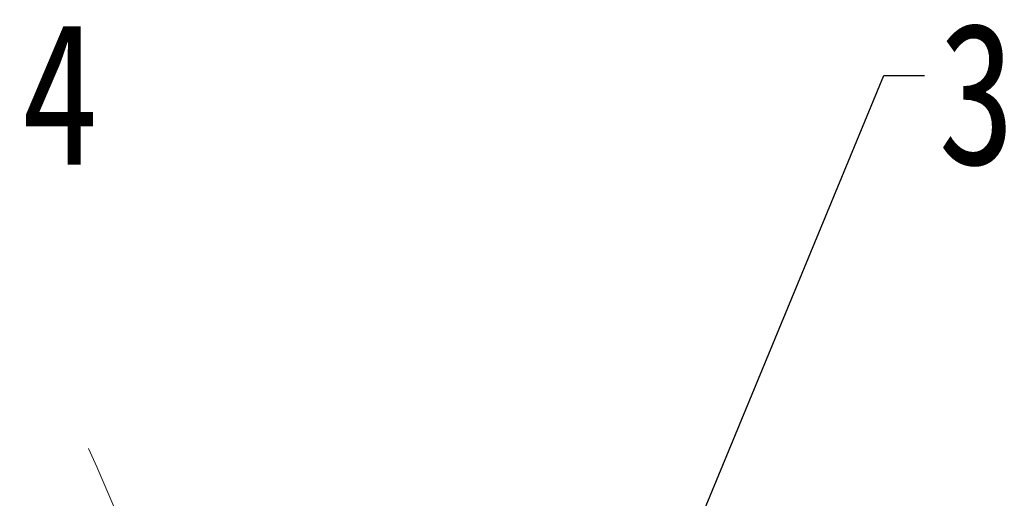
# Model space of a CAD drawing. Header units: millimetres. Extents: x 3187 to 3689, y -339 to 12.
# Tile 32 of 33: x 3582 to 3618, y -43 to -25. Entities that reach past the tile are written whole.
import ezdxf

# ---------------------------------------------------------------- set-up
doc = ezdxf.new("R2010")
doc.units = ezdxf.units.MM
doc.linetypes.add('PHANTOM2', pattern=[31.75, 15.875, -3.175, 3.175, -3.175, 3.175, -3.175])
doc.styles.get("Standard").update_dxf_attribs({"font": '仿宋_GB2312.ttf', "width": 0.8})
doc.dimstyles.new('副本 ISO-5', dxfattribs={"dimtxt": 3, "dimasz": 1.5, "dimexe": 1, "dimexo": 0.625, "dimgap": 0.5, "dimtad": 1, "dimtoh": 1, "dimdsep": 46, "dimtxsty": 'Standard', "dimcen": 2.5, "dimadec": 0, "dimazin": 0, "dimtfac": 1, "dimtmove": 0, "dimatfit": 3, "dimfxl": 0, "dimarcsym": 0})

msp = doc.modelspace()

# ---------------------------------------------------------------- linework, layer by layer
at = {"color": 3, "linetype": 'PHANTOM2', "lineweight": 9, "ltscale": 0.2}
for points in [[(3584.541, -41.31), (3587.241, -52.105), (3581.457, -65.368), (3584.693, -76.835)], [(3580.302, -42.217), (3583.002, -53.012), (3577.217, -66.276), (3580.454, -77.742)]]:
    msp.add_spline(points, degree=3, dxfattribs=at)

# ---------------------------------------------------------------- texts
at = {"color": 5, "lineweight": 9, "char_height": 5.25, "width": 3.28134, "attachment_point": 1}
for s, insert in [('4', (3582.061, -25.588)), ('3', (3615.902, -25.588))]:
    msp.add_mtext(s, dxfattribs=dict(at, insert=insert))

# ---------------------------------------------------------------- leaders
at = {"color": 5, "lineweight": 9}
msp.add_leader([(3606.669, -45.035), (3613.902, -27.557), (3615.402, -27.557)], dimstyle='副本 ISO-5', override={"dimgap": 0.5, "dimtad": 0, "dimldrblk": 'Dot'}, dxfattribs=at)

doc.saveas('drawing.dxf')
